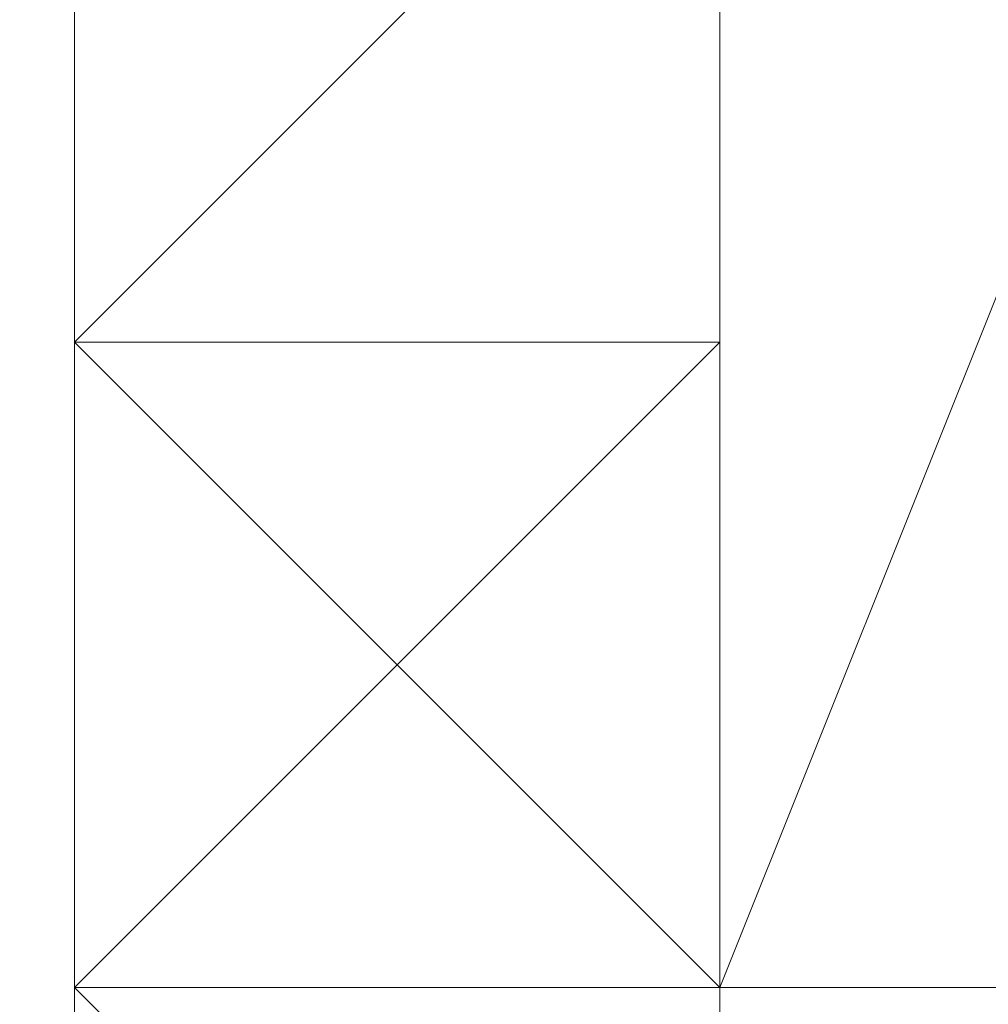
# Model space of a CAD drawing. Header units: inches. Extents: x -79624 to 52587, y -27526 to 10116.
# Tile 163 of 256: x 5620 to 5634, y -7667 to -7653. Entities that reach past the tile are written whole.
import ezdxf
from ezdxf import colors
from ezdxf.entities.mleader import LeaderData, LeaderLine
from ezdxf.math import Vec2, Vec3

# ---------------------------------------------------------------- set-up
doc = ezdxf.new("R2010")
doc.units = ezdxf.units.IN
doc.header["$MEASUREMENT"] = 0
doc.layers.add('- განათება', color=7, linetype='Continuous')
doc.layers.add('Dimensioning - General', color=7, linetype='Continuous')
doc.layers.add('- მექანიკური ნაწილი', color=7, linetype='Continuous', lineweight=18)
doc.styles.add('CT', font='ARIALN.TTF', dxfattribs={"height": 200})
doc.styles.add('GENERATED_STYLE_1', font='txt')
doc.dimstyles.new('GENERATED_STYLE__1', dxfattribs={"dimtxt": 100, "dimasz": 76, "dimexe": 0.18, "dimexo": 0.0625, "dimgap": 0, "dimtad": 0, "dimdec": 0, "dimlfac": 0.1, "dimzin": 0, "dimdsep": 46, "dimtxsty": 'GENERATED_STYLE_1', "dimblk": 'ARROWHEAD_5', "dimblk1": 'ARROWHEAD_5', "dimblk2": 'ARROWHEAD_5', "dimcen": 0.09, "dimse1": 1, "dimse2": 1, "dimclrd": 7, "dimclre": 7, "dimclrt": 7, "dimadec": 0, "dimazin": 0, "dimtfac": 1, "dimtdec": 4, "dimtmove": 0, "dimatfit": 3, "dimfxl": 1, "dimtolj": 1, "dimtzin": 0, "dimarcsym": 0})

# ---------------------------------------------------------------- blocks, each defined once
blk = doc.blocks.new('ARROWHEAD_5')
at = {"linetype": 'Continuous', "lineweight": 0}
blk.add_hatch(color=0, dxfattribs=at).paths.add_polyline_path([(-1, 0.2679), (0, 0), (-1, -0.2679)])
at = {"color": 0, "linetype": 'Continuous', "lineweight": 0}
blk.add_line((0, 0), (-1, 0), dxfattribs=at)
blk = doc.blocks.new('*D249')
at = {"layer": 'Defpoints', "color": 0, "linetype": 'Continuous', "transparency": 16777216}
for p in [(358.556, 209.203), (25258.556, 209.203), (1258.556, -26125.722)]:
    blk.add_point(p, dxfattribs=at)
at = {"layer": 'Dimensioning - General', "color": 7, "linetype": 'Continuous', "lineweight": -2, "transparency": 16777216}
for p, q in [((358.556, 133.203), (358.556, -12795.724)), ((358.556, -26049.722), (358.556, -13148.104))]:
    blk.add_line(p, q, dxfattribs=at)
at = {"layer": 'Dimensioning - General', "color": 7, "linetype": 'Continuous', "lineweight": -2, "transparency": 16777216, "xscale": 76.00000000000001, "yscale": 76.00000000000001, "zscale": 76.00000000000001}
for p, rotation in [((358.556, 209.203), 90), ((358.556, -26125.722), 270)]:
    blk.add_blockref('ARROWHEAD_5', p, dxfattribs=dict(at, rotation=rotation))
at = {"layer": 'Dimensioning - General', "color": 7, "linetype": 'Continuous', "lineweight": 13, "transparency": 16777216, "insert": (358.556, -12971.914), "char_height": 100, "attachment_point": 5, "rotation": 90, "style": 'GENERATED_STYLE_1'}
blk.add_mtext('\\A1;2633', dxfattribs=at)
blk = doc.blocks.new('_DotSmall')
at = {"color": 0, "linetype": 'ByBlock', "const_width": 0.5}
blk.add_lwpolyline([(-0.0625, 0, 1), (0.0625, 0, 1)], format="xyb", close=True, dxfattribs=at)

msp = doc.modelspace()

# ---------------------------------------------------------------- linework, layer by layer
at = {"layer": '- მექანიკური ნაწილი', "color": 7, "lineweight": 0}
for points in [[(5630.16746, -7890.96729), (5630.16746, -7855.03918), (5639.14949, -7855.03918), (5639.14949, -7702.34471), (5630.16746, -7702.34471), (5639.14949, -7702.34471), (5630.16746, -7702.34471), (5630.16746, -7199.35115), (5639.14949, -7199.35115), (5657.11354, -7199.35115), (5657.11354, -7702.34471), (5639.14949, -7702.34471), (5639.14949, -7199.35115), (5630.16746, -7199.35115), (6339.74766, -7199.35115)], [(5639.14949, -7199.35115), (5639.14949, -7702.34471), (5630.16746, -7702.34471), (5630.16746, -7199.35115)]]:
    msp.add_lwpolyline(points, dxfattribs=at)
msp.add_lwpolyline([(5648.13152, -7621.50646), (5881.66424, -7621.50646), (5863.70018, -7666.4166), (5630.16746, -7666.4166)], close=True, dxfattribs=at)
at = {"layer": '- მექანიკური ნაწილი', "lineweight": 0}
for points in [[(5630.16746, -7684.38065), (5630.16746, -7675.39862), (5621.18543, -7666.4166), (5621.18543, -7657.43457), (5630.16746, -7648.45254), (5630.16746, -7639.47051), (5639.14949, -7630.48848), (5648.13152, -7630.48848), (5657.11354, -7630.48848), (5666.09557, -7630.48848), (5675.0776, -7630.48848), (5684.05963, -7639.47051), (5693.04166, -7648.45254), (5693.04166, -7657.43457), (5693.04166, -7666.4166), (5693.04166, -7675.39862), (5684.05963, -7684.38065)], [(5630.16746, -7684.38065), (5630.16746, -7675.39862), (5621.18543, -7666.4166), (5621.18543, -7657.43457), (5630.16746, -7648.45254), (5630.16746, -7639.47051), (5639.14949, -7630.48848), (5648.13152, -7630.48848)], [(5630.16746, -7648.45254), (5621.18543, -7657.43457), (5630.16746, -7648.45254)], [(5621.18543, -7657.43457), (5630.16746, -7648.45254), (5621.18543, -7657.43457)], [(5621.18543, -7657.43457), (5630.16746, -7648.45254), (5621.18543, -7657.43457)], [(5621.18543, -7657.43457), (5630.16746, -7648.45254), (5621.18543, -7657.43457)], [(5621.18543, -7657.43457), (5630.16746, -7648.45254), (5621.18543, -7657.43457)], [(5621.18543, -7657.43457), (5630.16746, -7648.45254), (5621.18543, -7657.43457)], [(5621.18543, -7657.43457), (5630.16746, -7648.45254), (5621.18543, -7657.43457)], [(5621.18543, -7657.43457), (5630.16746, -7648.45254), (5621.18543, -7657.43457)], [(5621.18543, -7657.43457), (5630.16746, -7648.45254), (5621.18543, -7657.43457)], [(5621.18543, -7657.43457), (5630.16746, -7648.45254), (5621.18543, -7657.43457)], [(5621.18543, -7657.43457), (5630.16746, -7648.45254), (5621.18543, -7657.43457)], [(5621.18543, -7657.43457), (5630.16746, -7648.45254), (5621.18543, -7657.43457)], [(5621.18543, -7657.43457), (5630.16746, -7648.45254), (5621.18543, -7657.43457)], [(5621.18543, -7657.43457), (5630.16746, -7648.45254), (5621.18543, -7657.43457)], [(5621.18543, -7657.43457), (5630.16746, -7648.45254), (5621.18543, -7657.43457)], [(5621.18543, -7657.43457), (5630.16746, -7648.45254), (5621.18543, -7657.43457)], [(5621.18543, -7657.43457), (5630.16746, -7648.45254), (5621.18543, -7657.43457)], [(5621.18543, -7657.43457), (5630.16746, -7648.45254), (5621.18543, -7657.43457)], [(5621.18543, -7657.43457), (5630.16746, -7648.45254), (5621.18543, -7657.43457)], [(5621.18543, -7657.43457), (5630.16746, -7648.45254), (5621.18543, -7657.43457)], [(5621.18543, -7657.43457), (5630.16746, -7648.45254), (5621.18543, -7657.43457)], [(5621.18543, -7657.43457), (5630.16746, -7648.45254), (5621.18543, -7657.43457)], [(5621.18543, -7657.43457), (5630.16746, -7648.45254), (5621.18543, -7657.43457)], [(5621.18543, -7657.43457), (5630.16746, -7648.45254), (5621.18543, -7657.43457)], [(5621.18543, -7657.43457), (5630.16746, -7648.45254), (5621.18543, -7657.43457)], [(5621.18543, -7657.43457), (5630.16746, -7648.45254), (5621.18543, -7657.43457)], [(5621.18543, -7657.43457), (5630.16746, -7648.45254), (5621.18543, -7657.43457)], [(5621.18543, -7657.43457), (5630.16746, -7648.45254), (5621.18543, -7657.43457)], [(5621.18543, -7657.43457), (5630.16746, -7648.45254), (5621.18543, -7657.43457)], [(5621.18543, -7657.43457), (5630.16746, -7648.45254), (5621.18543, -7657.43457)], [(5621.18543, -7657.43457), (5630.16746, -7648.45254), (5621.18543, -7657.43457)], [(5630.16746, -7648.45254), (5621.18543, -7657.43457), (5630.16746, -7648.45254)], [(5630.16746, -7657.43457), (5630.16746, -7648.45254), (5630.16746, -7657.43457)], [(5630.16746, -7657.43457), (5630.16746, -7648.45254), (5630.16746, -7657.43457)], [(5630.16746, -7657.43457), (5630.16746, -7648.45254), (5630.16746, -7657.43457)], [(5630.16746, -7657.43457), (5630.16746, -7648.45254), (5630.16746, -7657.43457)], [(5630.16746, -7657.43457), (5630.16746, -7648.45254), (5630.16746, -7657.43457)], [(5630.16746, -7657.43457), (5630.16746, -7648.45254), (5630.16746, -7657.43457)], [(5630.16746, -7657.43457), (5630.16746, -7648.45254), (5630.16746, -7657.43457)], [(5630.16746, -7657.43457), (5630.16746, -7648.45254), (5630.16746, -7657.43457)], [(5630.16746, -7657.43457), (5630.16746, -7648.45254), (5630.16746, -7657.43457)], [(5630.16746, -7657.43457), (5630.16746, -7648.45254), (5630.16746, -7657.43457)], [(5630.16746, -7657.43457), (5630.16746, -7648.45254), (5630.16746, -7657.43457)], [(5630.16746, -7657.43457), (5630.16746, -7648.45254), (5630.16746, -7657.43457)], [(5630.16746, -7657.43457), (5630.16746, -7648.45254), (5630.16746, -7657.43457)], [(5630.16746, -7657.43457), (5630.16746, -7648.45254), (5630.16746, -7657.43457)], [(5630.16746, -7657.43457), (5630.16746, -7648.45254), (5630.16746, -7657.43457)], [(5630.16746, -7657.43457), (5630.16746, -7648.45254), (5630.16746, -7657.43457)], [(5630.16746, -7657.43457), (5630.16746, -7648.45254), (5630.16746, -7657.43457)], [(5630.16746, -7657.43457), (5630.16746, -7648.45254), (5630.16746, -7657.43457)], [(5630.16746, -7657.43457), (5630.16746, -7648.45254), (5630.16746, -7657.43457)], [(5630.16746, -7657.43457), (5630.16746, -7648.45254), (5630.16746, -7657.43457)], [(5630.16746, -7657.43457), (5630.16746, -7648.45254), (5630.16746, -7657.43457)], [(5630.16746, -7657.43457), (5630.16746, -7648.45254), (5630.16746, -7657.43457)], [(5630.16746, -7657.43457), (5630.16746, -7648.45254), (5630.16746, -7657.43457)], [(5630.16746, -7657.43457), (5630.16746, -7648.45254), (5630.16746, -7657.43457)], [(5630.16746, -7657.43457), (5630.16746, -7648.45254), (5630.16746, -7657.43457)], [(5630.16746, -7657.43457), (5630.16746, -7648.45254), (5630.16746, -7657.43457)], [(5630.16746, -7657.43457), (5630.16746, -7648.45254), (5630.16746, -7657.43457)], [(5630.16746, -7657.43457), (5630.16746, -7648.45254), (5630.16746, -7657.43457)], [(5630.16746, -7657.43457), (5630.16746, -7648.45254), (5630.16746, -7657.43457)], [(5630.16746, -7657.43457), (5630.16746, -7648.45254), (5630.16746, -7657.43457)], [(5630.16746, -7657.43457), (5630.16746, -7648.45254), (5630.16746, -7657.43457)], [(5630.16746, -7657.43457), (5630.16746, -7648.45254), (5630.16746, -7657.43457)], [(5630.16746, -7657.43457), (5630.16746, -7648.45254), (5630.16746, -7657.43457)], [(5630.16746, -7657.43457), (5630.16746, -7648.45254), (5630.16746, -7657.43457)], [(5630.16746, -7657.43457), (5630.16746, -7648.45254), (5630.16746, -7657.43457)], [(5630.16746, -7657.43457), (5630.16746, -7648.45254), (5630.16746, -7657.43457)], [(5630.16746, -7657.43457), (5630.16746, -7648.45254), (5630.16746, -7657.43457)], [(5630.16746, -7657.43457), (5630.16746, -7648.45254), (5630.16746, -7657.43457)], [(5630.16746, -7657.43457), (5630.16746, -7648.45254), (5630.16746, -7657.43457)], [(5630.16746, -7657.43457), (5630.16746, -7648.45254), (5630.16746, -7657.43457)], [(5630.16746, -7657.43457), (5630.16746, -7648.45254), (5630.16746, -7657.43457)], [(5630.16746, -7657.43457), (5630.16746, -7648.45254), (5630.16746, -7657.43457)], [(5630.16746, -7657.43457), (5630.16746, -7648.45254), (5630.16746, -7657.43457)], [(5630.16746, -7657.43457), (5630.16746, -7648.45254), (5630.16746, -7657.43457)], [(5630.16746, -7657.43457), (5630.16746, -7648.45254), (5630.16746, -7657.43457)], [(5630.16746, -7657.43457), (5630.16746, -7648.45254), (5630.16746, -7657.43457)], [(5630.16746, -7657.43457), (5630.16746, -7648.45254), (5630.16746, -7657.43457)], [(5630.16746, -7657.43457), (5630.16746, -7648.45254), (5630.16746, -7657.43457)], [(5630.16746, -7657.43457), (5630.16746, -7648.45254), (5630.16746, -7657.43457)], [(5630.16746, -7657.43457), (5630.16746, -7648.45254), (5630.16746, -7657.43457)], [(5630.16746, -7657.43457), (5630.16746, -7648.45254), (5630.16746, -7657.43457)], [(5630.16746, -7657.43457), (5630.16746, -7648.45254), (5630.16746, -7657.43457)], [(5630.16746, -7657.43457), (5630.16746, -7648.45254), (5630.16746, -7657.43457)], [(5630.16746, -7657.43457), (5630.16746, -7648.45254), (5630.16746, -7657.43457)], [(5630.16746, -7657.43457), (5630.16746, -7648.45254), (5630.16746, -7657.43457)], [(5630.16746, -7657.43457), (5630.16746, -7648.45254), (5630.16746, -7657.43457)], [(5630.16746, -7657.43457), (5630.16746, -7648.45254), (5630.16746, -7657.43457)], [(5630.16746, -7657.43457), (5630.16746, -7648.45254), (5630.16746, -7657.43457)], [(5630.16746, -7657.43457), (5630.16746, -7648.45254), (5630.16746, -7657.43457)], [(5630.16746, -7657.43457), (5630.16746, -7648.45254), (5630.16746, -7657.43457)], [(5621.18543, -7657.43457), (5621.18543, -7657.43457)], [(5621.18543, -7657.43457), (5621.18543, -7666.4166), (5621.18543, -7657.43457)], [(5621.18543, -7657.43457), (5621.18543, -7657.43457)], [(5621.18543, -7657.43457), (5621.18543, -7666.4166), (5621.18543, -7657.43457)], [(5621.18543, -7657.43457), (5621.18543, -7657.43457)], [(5621.18543, -7666.4166), (5621.18543, -7657.43457), (5621.18543, -7666.4166)], [(5621.18543, -7657.43457), (5621.18543, -7657.43457)], [(5621.18543, -7666.4166), (5621.18543, -7657.43457), (5621.18543, -7666.4166)], [(5621.18543, -7657.43457), (5621.18543, -7657.43457)], [(5621.18543, -7666.4166), (5621.18543, -7657.43457), (5621.18543, -7666.4166)], [(5621.18543, -7657.43457), (5621.18543, -7666.4166), (5621.18543, -7657.43457)], [(5621.18543, -7657.43457), (5621.18543, -7657.43457)], [(5630.16746, -7657.43457), (5621.18543, -7657.43457), (5630.16746, -7657.43457)], [(5630.16746, -7657.43457), (5621.18543, -7657.43457), (5630.16746, -7657.43457)], [(5621.18543, -7657.43457), (5621.18543, -7657.43457)], [(5621.18543, -7666.4166), (5621.18543, -7657.43457), (5621.18543, -7666.4166)], [(5621.18543, -7657.43457), (5621.18543, -7657.43457)], [(5621.18543, -7666.4166), (5621.18543, -7657.43457), (5621.18543, -7666.4166)], [(5621.18543, -7657.43457), (5621.18543, -7657.43457)], [(5621.18543, -7666.4166), (5621.18543, -7657.43457), (5621.18543, -7666.4166)], [(5621.18543, -7657.43457), (5621.18543, -7657.43457)], [(5621.18543, -7666.4166), (5621.18543, -7657.43457), (5621.18543, -7666.4166)], [(5621.18543, -7657.43457), (5621.18543, -7657.43457)], [(5621.18543, -7666.4166), (5621.18543, -7657.43457), (5621.18543, -7666.4166)], [(5621.18543, -7657.43457), (5621.18543, -7666.4166), (5621.18543, -7657.43457)], [(5621.18543, -7657.43457), (5621.18543, -7657.43457)], [(5621.18543, -7666.4166), (5621.18543, -7657.43457), (5621.18543, -7666.4166)], [(5621.18543, -7657.43457), (5621.18543, -7657.43457)], [(5630.16746, -7675.39862), (5621.18543, -7666.4166), (5630.16746, -7666.4166), (5630.16746, -7675.39862), (5630.16746, -7666.4166), (5630.16746, -7657.43457), (5630.16746, -7666.4166), (5621.18543, -7657.43457), (5630.16746, -7657.43457), (5621.18543, -7666.4166), (5621.18543, -7657.43457), (5630.16746, -7657.43457), (5630.16746, -7666.4166), (5621.18543, -7666.4166), (5630.16746, -7675.39862)], [(5621.18543, -7657.43457), (5621.18543, -7657.43457)], [(5621.18543, -7666.4166), (5621.18543, -7657.43457), (5621.18543, -7666.4166)], [(5621.18543, -7657.43457), (5621.18543, -7657.43457)], [(5621.18543, -7666.4166), (5621.18543, -7657.43457), (5621.18543, -7666.4166)], [(5621.18543, -7657.43457), (5621.18543, -7657.43457)], [(5621.18543, -7666.4166), (5621.18543, -7657.43457), (5621.18543, -7666.4166)], [(5621.18543, -7657.43457), (5621.18543, -7666.4166), (5621.18543, -7657.43457)], [(5621.18543, -7657.43457), (5621.18543, -7657.43457)], [(5630.16746, -7657.43457), (5621.18543, -7657.43457), (5630.16746, -7657.43457)], [(5630.16746, -7657.43457), (5621.18543, -7657.43457), (5630.16746, -7657.43457)], [(5621.18543, -7657.43457), (5621.18543, -7657.43457)], [(5621.18543, -7666.4166), (5621.18543, -7657.43457), (5621.18543, -7666.4166)], [(5621.18543, -7657.43457), (5621.18543, -7657.43457)], [(5621.18543, -7666.4166), (5621.18543, -7657.43457), (5621.18543, -7666.4166)], [(5621.18543, -7657.43457), (5621.18543, -7657.43457)], [(5621.18543, -7666.4166), (5621.18543, -7657.43457), (5621.18543, -7666.4166)], [(5621.18543, -7657.43457), (5621.18543, -7657.43457)], [(5621.18543, -7666.4166), (5621.18543, -7657.43457), (5621.18543, -7666.4166)], [(5621.18543, -7657.43457), (5621.18543, -7657.43457)], [(5621.18543, -7666.4166), (5621.18543, -7657.43457), (5621.18543, -7666.4166)], [(5621.18543, -7657.43457), (5621.18543, -7666.4166), (5621.18543, -7657.43457)], [(5621.18543, -7657.43457), (5621.18543, -7657.43457)], [(5621.18543, -7666.4166), (5621.18543, -7657.43457), (5621.18543, -7666.4166)], [(5621.18543, -7657.43457), (5621.18543, -7657.43457)], [(5621.18543, -7657.43457), (5621.18543, -7657.43457)], [(5621.18543, -7666.4166), (5621.18543, -7657.43457), (5621.18543, -7666.4166)], [(5621.18543, -7657.43457), (5621.18543, -7657.43457)], [(5621.18543, -7666.4166), (5621.18543, -7657.43457), (5621.18543, -7666.4166)], [(5621.18543, -7657.43457), (5621.18543, -7657.43457)], [(5621.18543, -7666.4166), (5621.18543, -7657.43457), (5621.18543, -7666.4166)], [(5621.18543, -7657.43457), (5621.18543, -7666.4166), (5621.18543, -7657.43457)], [(5621.18543, -7657.43457), (5621.18543, -7657.43457)], [(5630.16746, -7657.43457), (5621.18543, -7657.43457), (5630.16746, -7657.43457)], [(5630.16746, -7657.43457), (5621.18543, -7657.43457), (5630.16746, -7657.43457)], [(5621.18543, -7657.43457), (5621.18543, -7657.43457)], [(5621.18543, -7666.4166), (5621.18543, -7657.43457), (5621.18543, -7666.4166)], [(5621.18543, -7657.43457), (5621.18543, -7657.43457)], [(5621.18543, -7666.4166), (5621.18543, -7657.43457), (5621.18543, -7666.4166)], [(5621.18543, -7657.43457), (5621.18543, -7657.43457)], [(5621.18543, -7666.4166), (5621.18543, -7657.43457), (5621.18543, -7666.4166)], [(5621.18543, -7657.43457), (5621.18543, -7657.43457)], [(5621.18543, -7666.4166), (5621.18543, -7657.43457), (5621.18543, -7666.4166)], [(5621.18543, -7657.43457), (5621.18543, -7657.43457)], [(5621.18543, -7666.4166), (5621.18543, -7657.43457), (5621.18543, -7666.4166)], [(5621.18543, -7657.43457), (5621.18543, -7666.4166), (5621.18543, -7657.43457)], [(5621.18543, -7657.43457), (5621.18543, -7657.43457)], [(5621.18543, -7666.4166), (5621.18543, -7657.43457), (5621.18543, -7666.4166)], [(5621.18543, -7657.43457), (5621.18543, -7657.43457)], [(5621.18543, -7657.43457), (5621.18543, -7657.43457)], [(5621.18543, -7657.43457), (5621.18543, -7666.4166), (5621.18543, -7657.43457)], [(5630.16746, -7657.43457), (5630.16746, -7657.43457)], [(5630.16746, -7657.43457), (5630.16746, -7657.43457)], [(5630.16746, -7666.4166), (5630.16746, -7657.43457), (5630.16746, -7666.4166)], [(5630.16746, -7657.43457), (5630.16746, -7657.43457)], [(5630.16746, -7666.4166), (5630.16746, -7657.43457), (5630.16746, -7666.4166)], [(5630.16746, -7657.43457), (5630.16746, -7657.43457)], [(5630.16746, -7666.4166), (5630.16746, -7657.43457), (5630.16746, -7666.4166)], [(5630.16746, -7657.43457), (5630.16746, -7657.43457)], [(5630.16746, -7666.4166), (5630.16746, -7657.43457), (5630.16746, -7666.4166)], [(5630.16746, -7657.43457), (5630.16746, -7657.43457)], [(5630.16746, -7666.4166), (5630.16746, -7657.43457), (5630.16746, -7666.4166)], [(5630.16746, -7657.43457), (5630.16746, -7657.43457)], [(5630.16746, -7666.4166), (5630.16746, -7657.43457), (5630.16746, -7666.4166)], [(5630.16746, -7657.43457), (5630.16746, -7657.43457)], [(5630.16746, -7666.4166), (5630.16746, -7657.43457), (5630.16746, -7666.4166)], [(5630.16746, -7657.43457), (5630.16746, -7657.43457)], [(5630.16746, -7666.4166), (5630.16746, -7657.43457), (5630.16746, -7666.4166)], [(5630.16746, -7657.43457), (5630.16746, -7657.43457)], [(5630.16746, -7666.4166), (5630.16746, -7657.43457), (5630.16746, -7666.4166)], [(5630.16746, -7657.43457), (5630.16746, -7657.43457)], [(5630.16746, -7666.4166), (5630.16746, -7657.43457), (5630.16746, -7666.4166)], [(5630.16746, -7657.43457), (5630.16746, -7657.43457)], [(5630.16746, -7666.4166), (5630.16746, -7657.43457), (5630.16746, -7666.4166)], [(5630.16746, -7657.43457), (5630.16746, -7657.43457)], [(5630.16746, -7666.4166), (5630.16746, -7657.43457), (5630.16746, -7666.4166)], [(5630.16746, -7657.43457), (5630.16746, -7657.43457)], [(5630.16746, -7657.43457), (5630.16746, -7657.43457)], [(5630.16746, -7666.4166), (5630.16746, -7657.43457), (5630.16746, -7666.4166)], [(5630.16746, -7657.43457), (5630.16746, -7657.43457)], [(5630.16746, -7666.4166), (5630.16746, -7657.43457), (5630.16746, -7666.4166)], [(5630.16746, -7657.43457), (5630.16746, -7657.43457)], [(5630.16746, -7666.4166), (5630.16746, -7657.43457), (5630.16746, -7666.4166)], [(5630.16746, -7657.43457), (5630.16746, -7657.43457)], [(5630.16746, -7666.4166), (5630.16746, -7657.43457), (5630.16746, -7666.4166)], [(5630.16746, -7657.43457), (5630.16746, -7657.43457)], [(5630.16746, -7666.4166), (5630.16746, -7657.43457), (5630.16746, -7666.4166)], [(5630.16746, -7657.43457), (5630.16746, -7666.4166), (5630.16746, -7657.43457)], [(5630.16746, -7657.43457), (5630.16746, -7657.43457)], [(5630.16746, -7657.43457), (5630.16746, -7657.43457)], [(5630.16746, -7666.4166), (5630.16746, -7657.43457), (5630.16746, -7666.4166)], [(5630.16746, -7657.43457), (5630.16746, -7657.43457)], [(5630.16746, -7666.4166), (5630.16746, -7657.43457), (5630.16746, -7666.4166)], [(5630.16746, -7657.43457), (5630.16746, -7657.43457)], [(5630.16746, -7666.4166), (5630.16746, -7657.43457), (5630.16746, -7666.4166)], [(5630.16746, -7657.43457), (5630.16746, -7657.43457)], [(5630.16746, -7666.4166), (5630.16746, -7657.43457), (5630.16746, -7666.4166)], [(5630.16746, -7657.43457), (5630.16746, -7657.43457)], [(5630.16746, -7666.4166), (5630.16746, -7657.43457), (5630.16746, -7666.4166)], [(5630.16746, -7657.43457), (5630.16746, -7657.43457)], [(5630.16746, -7666.4166), (5630.16746, -7657.43457), (5630.16746, -7666.4166)], [(5630.16746, -7657.43457), (5630.16746, -7657.43457)], [(5630.16746, -7666.4166), (5630.16746, -7657.43457), (5630.16746, -7666.4166)], [(5630.16746, -7657.43457), (5630.16746, -7657.43457)], [(5630.16746, -7666.4166), (5630.16746, -7657.43457), (5630.16746, -7666.4166)], [(5630.16746, -7657.43457), (5630.16746, -7657.43457)], [(5630.16746, -7666.4166), (5630.16746, -7657.43457), (5630.16746, -7666.4166)], [(5630.16746, -7657.43457), (5630.16746, -7657.43457)], [(5630.16746, -7666.4166), (5630.16746, -7657.43457), (5630.16746, -7666.4166)], [(5630.16746, -7657.43457), (5630.16746, -7657.43457)], [(5630.16746, -7666.4166), (5630.16746, -7657.43457), (5630.16746, -7666.4166)], [(5630.16746, -7657.43457), (5630.16746, -7657.43457)], [(5630.16746, -7666.4166), (5630.16746, -7657.43457), (5630.16746, -7666.4166)], [(5630.16746, -7657.43457), (5630.16746, -7657.43457)], [(5630.16746, -7657.43457), (5630.16746, -7657.43457)], [(5630.16746, -7666.4166), (5630.16746, -7657.43457), (5630.16746, -7666.4166)], [(5630.16746, -7657.43457), (5630.16746, -7657.43457)], [(5630.16746, -7666.4166), (5630.16746, -7657.43457), (5630.16746, -7666.4166)], [(5630.16746, -7657.43457), (5630.16746, -7657.43457)], [(5630.16746, -7666.4166), (5630.16746, -7657.43457), (5630.16746, -7666.4166)], [(5630.16746, -7657.43457), (5630.16746, -7657.43457)], [(5630.16746, -7666.4166), (5630.16746, -7657.43457), (5630.16746, -7666.4166)], [(5630.16746, -7657.43457), (5630.16746, -7657.43457)], [(5630.16746, -7666.4166), (5630.16746, -7657.43457), (5630.16746, -7666.4166)], [(5630.16746, -7657.43457), (5630.16746, -7666.4166), (5630.16746, -7657.43457)], [(5630.16746, -7657.43457), (5630.16746, -7657.43457)], [(5630.16746, -7657.43457), (5630.16746, -7666.4166)], [(5630.16746, -7657.43457), (5630.16746, -7666.4166)], [(5630.16746, -7657.43457), (5630.16746, -7657.43457)], [(5630.16746, -7666.4166), (5630.16746, -7657.43457), (5630.16746, -7666.4166)], [(5630.16746, -7657.43457), (5630.16746, -7657.43457)], [(5630.16746, -7666.4166), (5630.16746, -7657.43457), (5630.16746, -7666.4166)], [(5630.16746, -7657.43457), (5630.16746, -7657.43457)], [(5630.16746, -7666.4166), (5630.16746, -7657.43457), (5630.16746, -7666.4166)], [(5630.16746, -7657.43457), (5630.16746, -7657.43457)], [(5630.16746, -7666.4166), (5630.16746, -7657.43457), (5630.16746, -7666.4166)], [(5630.16746, -7657.43457), (5630.16746, -7657.43457)], [(5630.16746, -7666.4166), (5630.16746, -7657.43457), (5630.16746, -7666.4166)], [(5630.16746, -7657.43457), (5630.16746, -7657.43457)], [(5630.16746, -7666.4166), (5630.16746, -7657.43457), (5630.16746, -7666.4166)], [(5630.16746, -7657.43457), (5630.16746, -7657.43457)], [(5630.16746, -7666.4166), (5630.16746, -7657.43457), (5630.16746, -7666.4166)], [(5630.16746, -7657.43457), (5630.16746, -7657.43457)], [(5630.16746, -7666.4166), (5630.16746, -7657.43457), (5630.16746, -7666.4166)], [(5630.16746, -7657.43457), (5630.16746, -7657.43457)], [(5630.16746, -7666.4166), (5630.16746, -7657.43457), (5630.16746, -7666.4166)], [(5630.16746, -7657.43457), (5630.16746, -7657.43457)], [(5630.16746, -7666.4166), (5630.16746, -7657.43457), (5630.16746, -7666.4166)], [(5630.16746, -7657.43457), (5630.16746, -7657.43457)], [(5630.16746, -7666.4166), (5630.16746, -7657.43457), (5630.16746, -7666.4166)], [(5630.16746, -7657.43457), (5630.16746, -7657.43457)], [(5630.16746, -7666.4166), (5630.16746, -7657.43457), (5630.16746, -7666.4166)], [(5630.16746, -7657.43457), (5630.16746, -7657.43457)], [(5630.16746, -7657.43457), (5630.16746, -7657.43457)], [(5630.16746, -7666.4166), (5630.16746, -7657.43457), (5630.16746, -7666.4166)], [(5630.16746, -7657.43457), (5630.16746, -7657.43457)], [(5630.16746, -7666.4166), (5630.16746, -7657.43457), (5630.16746, -7666.4166)], [(5630.16746, -7657.43457), (5630.16746, -7657.43457)], [(5630.16746, -7666.4166), (5630.16746, -7657.43457), (5630.16746, -7666.4166)], [(5630.16746, -7657.43457), (5630.16746, -7657.43457)], [(5630.16746, -7666.4166), (5630.16746, -7657.43457), (5630.16746, -7666.4166)], [(5630.16746, -7657.43457), (5630.16746, -7657.43457)], [(5630.16746, -7666.4166), (5630.16746, -7657.43457), (5630.16746, -7666.4166)], [(5630.16746, -7657.43457), (5630.16746, -7666.4166), (5630.16746, -7657.43457)], [(5621.18543, -7666.4166), (5621.18543, -7666.4166)], [(5621.18543, -7666.4166), (5621.18543, -7666.4166)], [(5621.18543, -7666.4166), (5621.18543, -7666.4166)], [(5621.18543, -7666.4166), (5630.16746, -7675.39862), (5621.18543, -7666.4166)], [(5621.18543, -7666.4166), (5621.18543, -7666.4166)], [(5621.18543, -7666.4166), (5630.16746, -7666.4166), (5621.18543, -7666.4166)], [(5621.18543, -7666.4166), (5630.16746, -7666.4166), (5621.18543, -7666.4166)], [(5621.18543, -7666.4166), (5621.18543, -7666.4166)], [(5630.16746, -7675.39862), (5621.18543, -7666.4166), (5630.16746, -7675.39862)], [(5621.18543, -7666.4166), (5621.18543, -7666.4166)], [(5630.16746, -7675.39862), (5621.18543, -7666.4166), (5630.16746, -7675.39862)], [(5621.18543, -7666.4166), (5621.18543, -7666.4166)], [(5630.16746, -7675.39862), (5621.18543, -7666.4166), (5630.16746, -7675.39862)], [(5621.18543, -7666.4166), (5621.18543, -7666.4166)], [(5630.16746, -7675.39862), (5621.18543, -7666.4166), (5630.16746, -7675.39862)], [(5621.18543, -7666.4166), (5621.18543, -7666.4166)], [(5630.16746, -7675.39862), (5621.18543, -7666.4166), (5630.16746, -7675.39862)], [(5621.18543, -7666.4166), (5621.18543, -7666.4166)], [(5630.16746, -7675.39862), (5621.18543, -7666.4166), (5630.16746, -7675.39862)], [(5621.18543, -7666.4166), (5621.18543, -7666.4166)], [(5630.16746, -7675.39862), (5621.18543, -7666.4166), (5630.16746, -7675.39862)], [(5621.18543, -7666.4166), (5621.18543, -7666.4166)], [(5630.16746, -7675.39862), (5621.18543, -7666.4166), (5630.16746, -7675.39862)], [(5621.18543, -7666.4166), (5621.18543, -7666.4166)], [(5630.16746, -7675.39862), (5621.18543, -7666.4166), (5630.16746, -7675.39862)], [(5621.18543, -7666.4166), (5621.18543, -7666.4166)], [(5630.16746, -7675.39862), (5621.18543, -7666.4166), (5630.16746, -7675.39862)], [(5630.16746, -7675.39862), (5621.18543, -7666.4166), (5621.18543, -7675.39862)], [(5630.16746, -7675.39862), (5621.18543, -7666.4166), (5630.16746, -7666.4166), (5630.16746, -7675.39862), (5630.16746, -7666.4166), (5621.18543, -7666.4166), (5630.16746, -7675.39862)], [(5621.18543, -7666.4166), (5621.18543, -7666.4166)], [(5621.18543, -7666.4166), (5630.16746, -7666.4166), (5621.18543, -7666.4166)], [(5621.18543, -7666.4166), (5630.16746, -7666.4166), (5621.18543, -7666.4166)], [(5621.18543, -7666.4166), (5621.18543, -7666.4166)], [(5630.16746, -7675.39862), (5621.18543, -7666.4166), (5630.16746, -7675.39862)], [(5621.18543, -7666.4166), (5621.18543, -7666.4166)], [(5630.16746, -7675.39862), (5621.18543, -7666.4166), (5630.16746, -7675.39862)], [(5621.18543, -7666.4166), (5621.18543, -7666.4166)], [(5630.16746, -7675.39862), (5621.18543, -7666.4166), (5630.16746, -7675.39862)], [(5621.18543, -7666.4166), (5621.18543, -7666.4166)], [(5630.16746, -7675.39862), (5621.18543, -7666.4166), (5630.16746, -7675.39862)], [(5621.18543, -7666.4166), (5621.18543, -7666.4166)], [(5630.16746, -7675.39862), (5621.18543, -7666.4166), (5630.16746, -7675.39862)], [(5621.18543, -7666.4166), (5621.18543, -7666.4166)], [(5630.16746, -7675.39862), (5621.18543, -7666.4166), (5630.16746, -7675.39862)], [(5621.18543, -7666.4166), (5621.18543, -7666.4166)], [(5630.16746, -7675.39862), (5621.18543, -7666.4166), (5630.16746, -7675.39862)], [(5621.18543, -7666.4166), (5621.18543, -7666.4166)], [(5630.16746, -7675.39862), (5621.18543, -7666.4166), (5630.16746, -7675.39862)], [(5621.18543, -7666.4166), (5621.18543, -7666.4166)], [(5630.16746, -7675.39862), (5621.18543, -7666.4166), (5630.16746, -7675.39862)], [(5621.18543, -7666.4166), (5621.18543, -7666.4166)], [(5630.16746, -7675.39862), (5621.18543, -7666.4166), (5630.16746, -7675.39862)], [(5621.18543, -7666.4166), (5621.18543, -7666.4166)], [(5621.18543, -7666.4166), (5630.16746, -7666.4166), (5621.18543, -7666.4166)], [(5621.18543, -7666.4166), (5630.16746, -7666.4166), (5621.18543, -7666.4166)], [(5621.18543, -7666.4166), (5621.18543, -7666.4166)], [(5630.16746, -7675.39862), (5621.18543, -7666.4166), (5630.16746, -7675.39862)], [(5621.18543, -7666.4166), (5621.18543, -7666.4166)], [(5630.16746, -7675.39862), (5621.18543, -7666.4166), (5630.16746, -7675.39862)], [(5621.18543, -7666.4166), (5621.18543, -7666.4166)], [(5630.16746, -7675.39862), (5621.18543, -7666.4166), (5630.16746, -7675.39862)], [(5621.18543, -7666.4166), (5621.18543, -7666.4166)], [(5630.16746, -7675.39862), (5621.18543, -7666.4166), (5630.16746, -7675.39862)], [(5621.18543, -7666.4166), (5621.18543, -7666.4166)], [(5630.16746, -7675.39862), (5621.18543, -7666.4166), (5630.16746, -7675.39862)], [(5621.18543, -7666.4166), (5621.18543, -7666.4166)], [(5630.16746, -7675.39862), (5621.18543, -7666.4166), (5630.16746, -7675.39862)], [(5621.18543, -7666.4166), (5621.18543, -7666.4166)], [(5630.16746, -7675.39862), (5621.18543, -7666.4166), (5630.16746, -7675.39862)], [(5621.18543, -7666.4166), (5621.18543, -7666.4166)], [(5630.16746, -7675.39862), (5621.18543, -7666.4166), (5630.16746, -7675.39862)], [(5621.18543, -7666.4166), (5621.18543, -7666.4166)], [(5630.16746, -7675.39862), (5621.18543, -7666.4166), (5630.16746, -7675.39862)], [(5621.18543, -7666.4166), (5621.18543, -7666.4166)], [(5630.16746, -7675.39862), (5621.18543, -7666.4166), (5630.16746, -7675.39862)], [(5621.18543, -7666.4166), (5621.18543, -7666.4166)], [(5621.18543, -7666.4166), (5630.16746, -7675.39862), (5621.18543, -7666.4166)], [(5621.18543, -7666.4166), (5621.18543, -7666.4166)], [(5621.18543, -7666.4166), (5621.18543, -7666.4166)], [(5630.16746, -7666.4166), (5630.16746, -7666.4166)], [(5630.16746, -7666.4166), (5630.16746, -7666.4166)], [(5630.16746, -7675.39862), (5630.16746, -7666.4166), (5630.16746, -7675.39862)], [(5630.16746, -7666.4166), (5630.16746, -7666.4166)], [(5630.16746, -7675.39862), (5630.16746, -7666.4166), (5630.16746, -7675.39862)], [(5630.16746, -7666.4166), (5630.16746, -7666.4166)], [(5630.16746, -7675.39862), (5630.16746, -7666.4166), (5630.16746, -7675.39862)], [(5630.16746, -7666.4166), (5630.16746, -7666.4166)], [(5630.16746, -7675.39862), (5630.16746, -7666.4166), (5630.16746, -7675.39862)], [(5630.16746, -7666.4166), (5630.16746, -7666.4166)], [(5630.16746, -7675.39862), (5630.16746, -7666.4166), (5630.16746, -7675.39862)], [(5630.16746, -7666.4166), (5630.16746, -7666.4166)], [(5630.16746, -7675.39862), (5630.16746, -7666.4166), (5630.16746, -7675.39862)], [(5630.16746, -7666.4166), (5630.16746, -7666.4166)], [(5630.16746, -7675.39862), (5630.16746, -7666.4166), (5630.16746, -7675.39862)], [(5630.16746, -7666.4166), (5630.16746, -7666.4166)], [(5630.16746, -7675.39862), (5630.16746, -7666.4166), (5630.16746, -7675.39862)], [(5630.16746, -7666.4166), (5630.16746, -7666.4166)], [(5630.16746, -7675.39862), (5630.16746, -7666.4166), (5630.16746, -7675.39862)], [(5630.16746, -7666.4166), (5630.16746, -7666.4166)], [(5630.16746, -7675.39862), (5630.16746, -7666.4166), (5630.16746, -7675.39862)], [(5630.16746, -7666.4166), (5630.16746, -7666.4166)], [(5630.16746, -7675.39862), (5630.16746, -7666.4166), (5630.16746, -7675.39862)], [(5630.16746, -7666.4166), (5630.16746, -7666.4166)], [(5630.16746, -7675.39862), (5630.16746, -7666.4166), (5630.16746, -7675.39862)], [(5630.16746, -7666.4166), (5630.16746, -7666.4166)], [(5630.16746, -7675.39862), (5630.16746, -7666.4166), (5630.16746, -7675.39862)], [(5630.16746, -7666.4166), (5630.16746, -7666.4166)], [(5630.16746, -7675.39862), (5630.16746, -7666.4166), (5630.16746, -7675.39862)], [(5630.16746, -7666.4166), (5630.16746, -7666.4166)], [(5630.16746, -7675.39862), (5630.16746, -7666.4166), (5630.16746, -7675.39862)], [(5630.16746, -7666.4166), (5630.16746, -7666.4166)], [(5630.16746, -7675.39862), (5630.16746, -7666.4166), (5630.16746, -7675.39862)], [(5630.16746, -7666.4166), (5630.16746, -7666.4166)], [(5630.16746, -7675.39862), (5630.16746, -7666.4166), (5630.16746, -7675.39862)], [(5630.16746, -7666.4166), (5630.16746, -7666.4166)], [(5630.16746, -7675.39862), (5630.16746, -7666.4166), (5630.16746, -7675.39862)], [(5630.16746, -7666.4166), (5630.16746, -7666.4166)], [(5630.16746, -7675.39862), (5630.16746, -7666.4166), (5630.16746, -7675.39862)], [(5630.16746, -7666.4166), (5630.16746, -7666.4166)], [(5630.16746, -7675.39862), (5630.16746, -7666.4166), (5630.16746, -7675.39862)], [(5630.16746, -7666.4166), (5630.16746, -7666.4166)], [(5630.16746, -7666.4166), (5630.16746, -7666.4166)], [(5630.16746, -7675.39862), (5630.16746, -7666.4166), (5630.16746, -7675.39862)], [(5630.16746, -7666.4166), (5630.16746, -7666.4166)], [(5630.16746, -7675.39862), (5630.16746, -7666.4166), (5630.16746, -7675.39862)], [(5630.16746, -7666.4166), (5630.16746, -7666.4166)], [(5630.16746, -7675.39862), (5630.16746, -7666.4166), (5630.16746, -7675.39862)], [(5630.16746, -7666.4166), (5630.16746, -7666.4166)], [(5630.16746, -7675.39862), (5630.16746, -7666.4166), (5630.16746, -7675.39862)], [(5630.16746, -7666.4166), (5630.16746, -7666.4166)], [(5630.16746, -7675.39862), (5630.16746, -7666.4166), (5630.16746, -7675.39862)], [(5630.16746, -7666.4166), (5630.16746, -7666.4166)], [(5630.16746, -7675.39862), (5630.16746, -7666.4166), (5630.16746, -7675.39862)], [(5630.16746, -7666.4166), (5630.16746, -7666.4166)], [(5630.16746, -7675.39862), (5630.16746, -7666.4166), (5630.16746, -7675.39862)], [(5630.16746, -7666.4166), (5630.16746, -7666.4166)], [(5630.16746, -7675.39862), (5630.16746, -7666.4166), (5630.16746, -7675.39862)], [(5630.16746, -7666.4166), (5630.16746, -7666.4166)], [(5630.16746, -7675.39862), (5630.16746, -7666.4166), (5630.16746, -7675.39862)], [(5630.16746, -7666.4166), (5630.16746, -7666.4166)], [(5630.16746, -7675.39862), (5630.16746, -7666.4166), (5630.16746, -7675.39862)], [(5630.16746, -7666.4166), (5630.16746, -7666.4166)], [(5630.16746, -7675.39862), (5630.16746, -7666.4166), (5630.16746, -7675.39862)], [(5630.16746, -7666.4166), (5630.16746, -7666.4166)], [(5630.16746, -7675.39862), (5630.16746, -7666.4166), (5630.16746, -7675.39862)], [(5630.16746, -7666.4166), (5630.16746, -7666.4166)], [(5630.16746, -7675.39862), (5630.16746, -7666.4166), (5630.16746, -7675.39862)], [(5630.16746, -7666.4166), (5630.16746, -7666.4166)], [(5630.16746, -7675.39862), (5630.16746, -7666.4166), (5630.16746, -7675.39862)], [(5630.16746, -7666.4166), (5630.16746, -7666.4166)], [(5630.16746, -7675.39862), (5630.16746, -7666.4166), (5630.16746, -7675.39862)], [(5630.16746, -7666.4166), (5630.16746, -7666.4166)], [(5630.16746, -7675.39862), (5630.16746, -7666.4166), (5630.16746, -7675.39862)], [(5630.16746, -7666.4166), (5630.16746, -7666.4166)], [(5630.16746, -7675.39862), (5630.16746, -7666.4166), (5630.16746, -7675.39862)], [(5630.16746, -7666.4166), (5630.16746, -7666.4166)], [(5630.16746, -7675.39862), (5630.16746, -7666.4166), (5630.16746, -7675.39862)], [(5630.16746, -7666.4166), (5630.16746, -7666.4166)], [(5630.16746, -7675.39862), (5630.16746, -7666.4166), (5630.16746, -7675.39862)], [(5630.16746, -7666.4166), (5630.16746, -7666.4166)], [(5630.16746, -7675.39862), (5630.16746, -7666.4166), (5630.16746, -7675.39862)], [(5630.16746, -7666.4166), (5630.16746, -7666.4166)], [(5630.16746, -7666.4166), (5630.16746, -7666.4166)], [(5630.16746, -7675.39862), (5630.16746, -7666.4166), (5630.16746, -7675.39862)], [(5630.16746, -7666.4166), (5630.16746, -7666.4166)], [(5630.16746, -7675.39862), (5630.16746, -7666.4166), (5630.16746, -7675.39862)], [(5630.16746, -7666.4166), (5630.16746, -7666.4166)], [(5630.16746, -7675.39862), (5630.16746, -7666.4166), (5630.16746, -7675.39862)], [(5630.16746, -7666.4166), (5630.16746, -7666.4166)], [(5630.16746, -7675.39862), (5630.16746, -7666.4166), (5630.16746, -7675.39862)], [(5630.16746, -7666.4166), (5630.16746, -7666.4166)], [(5630.16746, -7675.39862), (5630.16746, -7666.4166), (5630.16746, -7675.39862)], [(5630.16746, -7666.4166), (5630.16746, -7666.4166)], [(5630.16746, -7675.39862), (5630.16746, -7666.4166), (5630.16746, -7675.39862)], [(5630.16746, -7666.4166), (5630.16746, -7666.4166)], [(5630.16746, -7675.39862), (5630.16746, -7666.4166), (5630.16746, -7675.39862)], [(5630.16746, -7666.4166), (5630.16746, -7666.4166)], [(5630.16746, -7675.39862), (5630.16746, -7666.4166), (5630.16746, -7675.39862)], [(5630.16746, -7666.4166), (5630.16746, -7666.4166)], [(5630.16746, -7675.39862), (5630.16746, -7666.4166), (5630.16746, -7675.39862)], [(5630.16746, -7666.4166), (5630.16746, -7666.4166)], [(5630.16746, -7675.39862), (5630.16746, -7666.4166), (5630.16746, -7675.39862)], [(5630.16746, -7666.4166), (5630.16746, -7666.4166)], [(5630.16746, -7675.39862), (5630.16746, -7666.4166), (5630.16746, -7675.39862)], [(5630.16746, -7666.4166), (5630.16746, -7666.4166)], [(5630.16746, -7675.39862), (5630.16746, -7666.4166), (5630.16746, -7675.39862)], [(5630.16746, -7666.4166), (5630.16746, -7666.4166)], [(5630.16746, -7675.39862), (5630.16746, -7666.4166), (5630.16746, -7675.39862)], [(5630.16746, -7666.4166), (5630.16746, -7666.4166)], [(5630.16746, -7675.39862), (5630.16746, -7666.4166), (5630.16746, -7675.39862)], [(5630.16746, -7666.4166), (5630.16746, -7666.4166)], [(5630.16746, -7675.39862), (5630.16746, -7666.4166), (5630.16746, -7675.39862)], [(5630.16746, -7666.4166), (5630.16746, -7666.4166)], [(5630.16746, -7675.39862), (5630.16746, -7666.4166), (5630.16746, -7675.39862)], [(5630.16746, -7666.4166), (5630.16746, -7666.4166)], [(5630.16746, -7675.39862), (5630.16746, -7666.4166), (5630.16746, -7675.39862)], [(5630.16746, -7666.4166), (5630.16746, -7666.4166)], [(5630.16746, -7675.39862), (5630.16746, -7666.4166), (5630.16746, -7675.39862)], [(5630.16746, -7666.4166), (5630.16746, -7666.4166)], [(5630.16746, -7675.39862), (5630.16746, -7666.4166), (5630.16746, -7675.39862)], [(5630.16746, -7666.4166), (5630.16746, -7666.4166)], [(5630.16746, -7675.39862), (5630.16746, -7666.4166), (5630.16746, -7675.39862)]]:
    msp.add_lwpolyline(points, dxfattribs=at)
for points in [[(5621.18543, -7648.45254), (5621.18543, -7657.43457), (5630.16746, -7648.45254)], [(5630.16746, -7657.43457), (5621.18543, -7657.43457), (5630.16746, -7648.45254)], [(5621.18543, -7657.43457), (5630.16746, -7657.43457), (5630.16746, -7648.45254)], [(5630.16746, -7657.43457), (5621.18543, -7657.43457), (5630.16746, -7648.45254)], [(5621.18543, -7657.43457), (5630.16746, -7657.43457), (5630.16746, -7648.45254)], [(5630.16746, -7657.43457), (5621.18543, -7657.43457), (5630.16746, -7648.45254)], [(5621.18543, -7657.43457), (5630.16746, -7657.43457), (5630.16746, -7648.45254)], [(5621.18543, -7666.4166), (5630.16746, -7666.4166), (5630.16746, -7657.43457)], [(5630.16746, -7666.4166), (5621.18543, -7666.4166), (5621.18543, -7657.43457)], [(5621.18543, -7666.4166), (5630.16746, -7666.4166), (5630.16746, -7657.43457)], [(5630.16746, -7657.43457), (5621.18543, -7657.43457), (5621.18543, -7666.4166)], [(5630.16746, -7666.4166), (5621.18543, -7666.4166), (5621.18543, -7657.43457)], [(5621.18543, -7657.43457), (5630.16746, -7666.4166), (5621.18543, -7666.4166), (5630.16746, -7675.39862), (5630.16746, -7684.38065), (5639.14949, -7693.36268), (5639.14949, -7684.38065), (5630.16746, -7684.38065), (5639.14949, -7684.38065), (5630.16746, -7675.39862), (5639.14949, -7684.38065), (5639.14949, -7675.39862), (5630.16746, -7675.39862), (5630.16746, -7666.4166), (5630.16746, -7657.43457), (5630.16746, -7666.4166), (5630.16746, -7657.43457), (5630.16746, -7666.4166), (5621.18543, -7657.43457), (5630.16746, -7657.43457), (5621.18543, -7666.4166), (5621.18543, -7657.43457), (5630.16746, -7657.43457)], [(5621.18543, -7666.4166), (5630.16746, -7666.4166), (5630.16746, -7657.43457)], [(5630.16746, -7666.4166), (5621.18543, -7666.4166), (5621.18543, -7657.43457)], [(5630.16746, -7666.4166), (5630.16746, -7675.39862), (5639.14949, -7684.38065), (5630.16746, -7675.39862), (5621.18543, -7666.4166)]]:
    msp.add_lwpolyline(points, close=True, dxfattribs=at)

# ---------------------------------------------------------------- dimensions: what is measured, and where the dimension line sits
at = {"layer": 'Dimensioning - General', "color": 7, "linetype": 'Continuous', "lineweight": 13}
dim = msp.add_linear_dim(base=(358.55594, 209.20337), p1=(1258.55593, -26125.72241), p2=(25258.55593, 209.20337), angle=90, dimstyle='GENERATED_STYLE__1', dxfattribs=at)
dim.commit()
dim.dimension.update_dxf_attribs({"geometry": '*D249', "text_midpoint": (358.55594, -12971.91402), "dimtype": 160, "text_rotation": 90})

# ---------------------------------------------------------------- leaders
at = {"layer": '- განათება', "color": 7}
ml = msp.add_multileader_mtext('Standard', dxfattribs=at)
ml.set_content('\\pxt14;{\\fSylfaen|b1|i0|c0|p18;DB-UPS2 \\fSylfaen|b0|i0|c0|p18;\\C1;QF-61          \\C7;N2XH-3X1.5}', color=7, style='CT')
ml.set_leader_properties()
ml.set_arrow_properties(name='DOTSMALL')
ml.build(insert=Vec2(0, 0))
ml.multileader.update_dxf_attribs({"has_dogleg": 0, "text_left_attachment_type": 6, "text_right_attachment_type": 6, "dogleg_length": 9, "arrow_head_size": 163.78543})
ctx = ml.context
ctx.base_point, ctx.char_height, ctx.arrow_head_size, ctx.landing_gap_size, ctx.plane_origin = Vec3(4773.60442, -7638.94753), 162.6117418, 163.78543, 54.59514, Vec3(-8122.67086, -23965.21146)
ctx.left_attachment, ctx.right_attachment, ctx.text_align_type = 6, 6, 1
notes = []
notes.append((ctx, [(0, (1, 1, 0), (6480.89889, -7638.94753), (-1, 0), 9, [(2, [(5982.17124, -8706.06811)], 0, [])])]))
ctx.mtext.insert, ctx.mtext.width, ctx.mtext.defined_height, ctx.mtext.alignment, ctx.mtext.flow_direction = Vec3(5622.75166, -7443.81344), 2403.0225903, 231.60879, 2, 5
for ctx, leaders in notes:
    for number, flags, end, landing, length, lines in leaders:
        leader = LeaderData()
        leader.index, (leader.has_last_leader_line, leader.has_dogleg_vector, leader.attachment_direction) = number, flags
        leader.last_leader_point, leader.dogleg_vector, leader.dogleg_length = Vec3(end), Vec3(landing), length
        for number, points, colour, breaks in lines:
            line = LeaderLine()
            line.index, line.vertices, line.color, line.breaks = number, Vec3.list(points), colors.encode_raw_color(colour), breaks
            leader.lines.append(line)
        ctx.leaders.append(leader)

doc.saveas('drawing.dxf')
